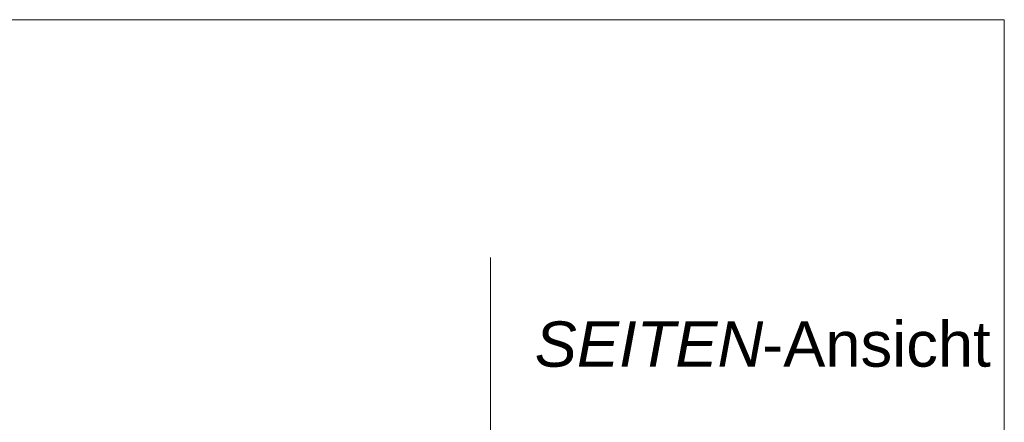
# Model space of a CAD drawing. Extents: x -720 to 300, y 62 to 1107.
# Tile 90 of 117: x 231 to 261, y 657 to 669. Entities that reach past the tile are written whole.
import ezdxf
from ezdxf.lldxf.tags import DXFTag

# ---------------------------------------------------------------- set-up
doc = ezdxf.new("R2010")
doc.units = 0
doc.layers.get('0').update_dxf_attribs({"lineweight": 35})
doc.layers.add('E_Detail_Beschriftung', color=7, linetype='Continuous', lineweight=13, true_color=0x009900)
doc.layers.add('E_Detail_Linie_Text_Bem', color=7, linetype='Continuous', lineweight=13)
doc.styles.get("Standard").update_dxf_attribs({"font": 'ARIALN.TTF'})
tags = doc.linetypes.add('fein_strichliert-A06G9FM98I', pattern=[4, 1, -2, 1]).pattern_tags.tags
tags[8:9] = [DXFTag(74, 4), DXFTag(75, 0), DXFTag(340, '0'), DXFTag(46, 0.0), DXFTag(50, 0.0), DXFTag(44, 0.0), DXFTag(45, 0.0)]
tags[6:7] = [DXFTag(74, 4), DXFTag(75, 0), DXFTag(340, '0'), DXFTag(46, 0.0), DXFTag(50, 0.0), DXFTag(44, 0.0), DXFTag(45, 0.0)]
tags[4:5] = [DXFTag(74, 4), DXFTag(75, 0), DXFTag(340, '0'), DXFTag(46, 0.0), DXFTag(50, 0.0), DXFTag(44, 0.0), DXFTag(45, 0.0)]

# ---------------------------------------------------------------- blocks, each defined once
blk = doc.blocks.new('Referenz-A06G9FMD8I')
at = {"layer": 'E_Detail_Linie_Text_Bem', "linetype": 'fein_strichliert-A06G9FM98I', "ltscale": 0.65}
for p, q in [((261.05, 669.161), (198.281, 669.161)), ((261.05, 607.845), (261.05, 669.161)), ((245.169, 608.926), (245.169, 661.805))]:
    blk.add_line(p, q, dxfattribs=at)
at = {"layer": 'E_Detail_Beschriftung', "linetype": 'Continuous', "lineweight": -2, "ltscale": 0.25, "char_height": 1.4, "attachment_point": 1}
for s, insert in [('{\\fArial|b0|i1;SEITEN}', (246.535, 659.832)), ('{\\fArial;-Ansicht}', (253.565, 659.832))]:
    blk.add_mtext(s, dxfattribs=dict(at, insert=insert))

msp = doc.modelspace()

# ---------------------------------------------------------------- block references
at = {"color": 8, "lineweight": 25, "ltscale": 0.25, "true_color": 0x808080}
msp.add_blockref('Referenz-A06G9FMD8I', (0, 0), dxfattribs=at)

doc.saveas('drawing.dxf')
